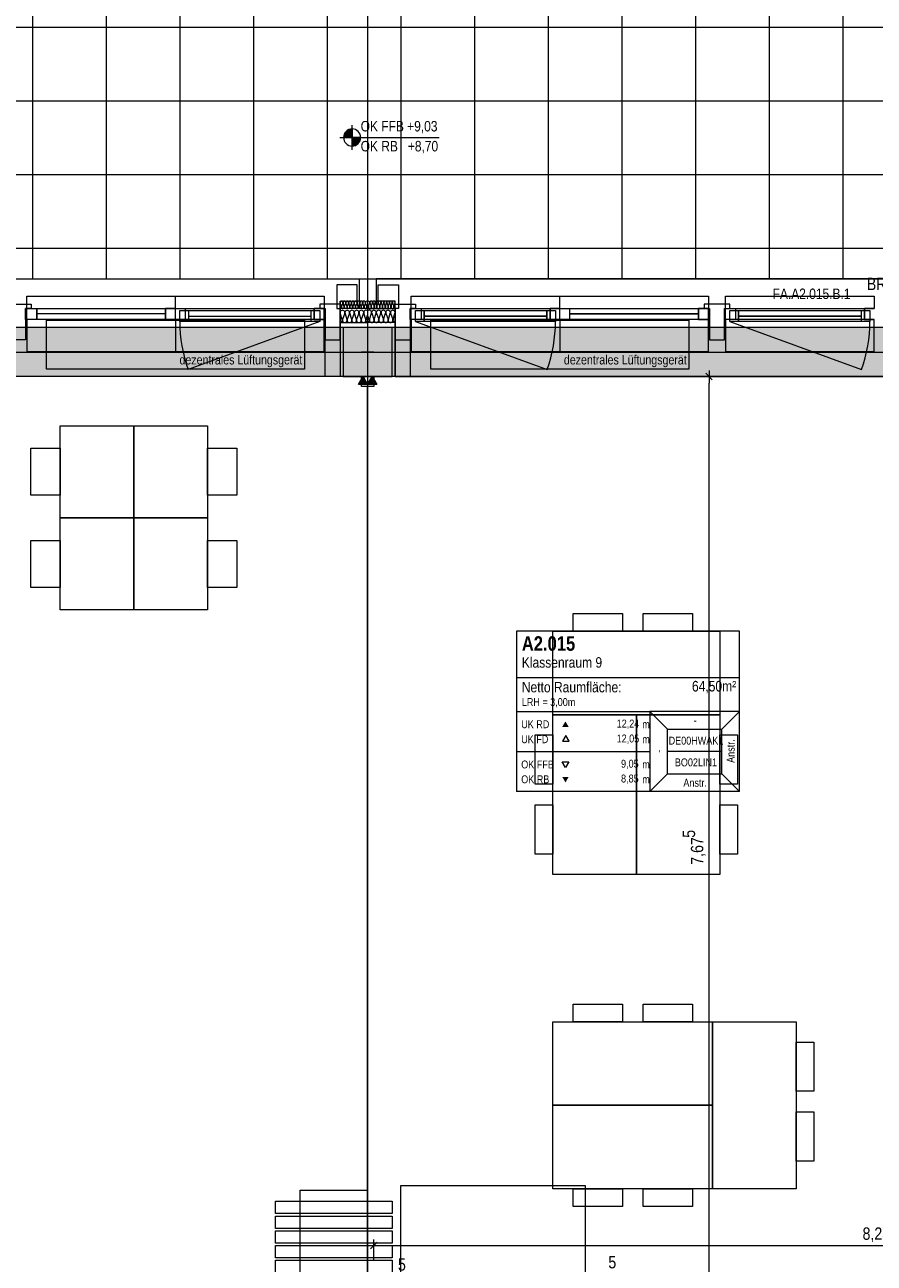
# Model space of a CAD drawing. Extents: x -620 to 300, y 62 to 1112.
# Tile 83 of 95: x -346 to -208, y 626 to 828. Entities that reach past the tile are written whole.
import ezdxf
from ezdxf.lldxf.tags import DXFTag

# ---------------------------------------------------------------- set-up
doc = ezdxf.new("R2010")
doc.units = 0
doc.layers.get('0').update_dxf_attribs({"lineweight": 13})
for name, color, linetype, lineweight, true_color in [('30 -33 Aussenwände- 3 Aussenstützen', 7, 'Continuous', 50, 0x0000dd), ('30 -33 Aussenwände- 7 Fassade_ Elemente', 7, 'Continuous', 9, 0x00aacc), ('30 -35 Decken- 1 Konstruktion-Träger- Stahlbeton', 7, 'grob-A06G9S5M8I', 13, 0x33aa00), ('30 -38 konstruktive Einbauten-Mobile Trennwand', 7, 'Continuous', 9, 0x944cff), ('60- 61 allgemeine Ausstattung- 1 Möbel', 7, 'Continuous', 9, 0x00cccc), ('70 -72 Beschriftung- 1 Beschriftung allgemein', 7, 'Continuous', 9, 0xff6633), ('70 -72 Beschriftung- 2 Beschriftung Bauteile', 7, 'Continuous', 9, 0x9999ff), ('70 -72 Beschriftung- 8 barrierefrei', 7, 'grob-A06G9S5M8I', 9, 0x888888), ('70 -75 Raumstempel- 1 Raumstempel', 1, 'Continuous', 50, 0xff0000), ('70 -76 Bemaßung- 2 Allgemein', 9, 'Continuous', 5, 0x808080), ('iwb_Schraffur_Unterzug', 7, 'Continuous', 5, 0xffffcc)]:
    doc.layers.add(name, color=color, linetype=linetype, lineweight=lineweight, true_color=true_color)
for name, color, linetype, lineweight in [('60- 61 allgemeine Ausstattung- 4 Terrassen', 7, 'Continuous', 9), ('70 -71 Achsen- 1 Gebäudeachsen', 7, 'STRICHPUNKT2-A06G9S5N8I', 18), ('70 -72 Beschriftung- 5 Höhenkoten', 7, 'Continuous', 15)]:
    doc.layers.add(name, color=color, linetype=linetype, lineweight=lineweight)
doc.styles.get("Standard").update_dxf_attribs({"font": 'ARIALN.TTF'})
tags = doc.linetypes.add('grob-A06G9S5M8I', pattern=[14, 3, -8, 3]).pattern_tags.tags
tags[8:9] = [DXFTag(74, 4), DXFTag(75, 0), DXFTag(340, '0'), DXFTag(46, 0.0), DXFTag(50, 0.0), DXFTag(44, 0.0), DXFTag(45, 0.0)]
tags[6:7] = [DXFTag(74, 4), DXFTag(75, 0), DXFTag(340, '0'), DXFTag(46, 0.0), DXFTag(50, 0.0), DXFTag(44, 0.0), DXFTag(45, 0.0)]
tags[4:5] = [DXFTag(74, 4), DXFTag(75, 0), DXFTag(340, '0'), DXFTag(46, 0.0), DXFTag(50, 0.0), DXFTag(44, 0.0), DXFTag(45, 0.0)]
tags = doc.linetypes.add('STRICHPUNKT2-A06G9S5N8I', pattern=[12.7, 6.35, -3.175, 0, -3.175]).pattern_tags.tags
tags[10:11] = [DXFTag(74, 4), DXFTag(75, 0), DXFTag(340, '0'), DXFTag(46, 0.0), DXFTag(50, 0.0), DXFTag(44, 0.0), DXFTag(45, 0.0)]
tags[8:9] = [DXFTag(74, 4), DXFTag(75, 0), DXFTag(340, '0'), DXFTag(46, 0.0), DXFTag(50, 0.0), DXFTag(44, 0.0), DXFTag(45, 0.0)]
tags[6:7] = [DXFTag(74, 4), DXFTag(75, 0), DXFTag(340, '0'), DXFTag(46, 0.0), DXFTag(50, 0.0), DXFTag(44, 0.0), DXFTag(45, 0.0)]
tags[4:5] = [DXFTag(74, 4), DXFTag(75, 0), DXFTag(340, '0'), DXFTag(46, 0.0), DXFTag(50, 0.0), DXFTag(44, 0.0), DXFTag(45, 0.0)]

# ---------------------------------------------------------------- blocks, each defined once
blk = doc.blocks.new('Referenz-A06G9S5P8I')
at = {"layer": '30 -33 Aussenwände- 3 Aussenstützen', "color": 0, "linetype": 'Continuous', "lineweight": -2, "ltscale": 0.13}
for p, q in [((-286.55, 778.47), (-294.55, 778.47)), ((-294.55, 778.47), (-294.55, 770.47)), ((-286.55, 770.47), (-286.55, 778.47)), ((-294.55, 770.47), (-286.55, 770.47))]:
    blk.add_line(p, q, dxfattribs=at)
at = {"layer": '30 -33 Aussenwände- 3 Aussenstützen', "color": 0, "lineweight": -2}
for p, q in [((-291.55, 774.47), (-289.55, 774.47)), ((-290.55, 775.47), (-290.55, 773.47))]:
    blk.add_line(p, q, dxfattribs=at)
at = {"layer": '30 -33 Aussenwände- 7 Fassade_ Elemente', "color": 0, "linetype": 'Continuous', "lineweight": -2, "ltscale": 0.13}
for p, q in [((-454.15, 786.41), (-291.95, 786.41)), ((-295.55, 785.41), (-295.55, 781.57)), ((-292.25, 785.41), (-295.55, 785.41)), ((-292.25, 782.77), (-292.25, 785.41)), ((-291.95, 786.41), (-291.95, 781.57)), ((-126.95, 786.41), (-289.15, 786.41)), ((-289.15, 786.41), (-289.15, 781.57)), ((-288.85, 782.77), (-288.85, 785.41)), ((-288.85, 785.41), (-285.55, 785.41)), ((-285.55, 785.41), (-285.55, 781.57)), ((-295.05, 782.77), (-292.25, 782.77)), ((-295.05, 781.57), (-295.05, 782.77)), ((-294.83, 781.87), (-295.02, 782.47)), ((-294.58, 782.47), (-294.8, 781.87)), ((-294.37, 781.87), (-294.56, 782.47)), ((-286.05, 782.77), (-288.85, 782.77)), ((-286.73, 781.87), (-286.54, 782.47)), ((-286.52, 782.47), (-286.29, 781.87)), ((-286.27, 781.87), (-286.08, 782.47)), ((-286.05, 781.57), (-286.05, 782.77)), ((-349.55, 782.27), (-345.35, 782.27)), ((-346.25, 781.57), (-344.45, 781.57)), ((-345.35, 781.57), (-346.25, 781.57)), ((-346.25, 781.57), (-346.25, 776.47)), ((-346.25, 781.57), (-321.85, 781.57)), ((-346.25, 779.77), (-346.25, 781.57)), ((-346.25, 779.77), (-346.25, 781.57)), ((-345.35, 782.27), (-345.35, 781.57)), ((-344.45, 781.57), (-344.45, 779.77)), ((-323.45, 780.67), (-344.45, 780.67)), ((-323.45, 781.57), (-321.85, 781.57)), ((-323.45, 779.77), (-323.45, 781.57)), ((-321.85, 781.57), (-297.45, 781.57)), ((-321.85, 779.77), (-321.85, 781.57)), ((-321.85, 779.77), (-321.85, 781.57)), ((-321.85, 781.57), (-320.25, 781.57)), ((-321.15, 779.42), (-321.15, 781.22)), ((-321.15, 781.22), (-319.75, 781.22)), ((-321.15, 781.22), (-298.35, 781.22)), ((-321.15, 779.42), (-321.15, 781.22)), ((-320.25, 781.57), (-320.25, 779.77)), ((-319.75, 781.22), (-319.75, 779.42)), ((-299.75, 781.22), (-298.35, 781.22)), ((-299.75, 779.42), (-299.75, 781.22)), ((-299.25, 779.77), (-299.25, 781.57)), ((-299.25, 781.57), (-297.45, 781.57)), ((-295.05, 782.27), (-298.35, 782.27)), ((-298.35, 782.27), (-298.35, 781.57)), ((-298.35, 781.57), (-297.45, 781.57)), ((-298.35, 781.22), (-298.35, 779.42)), ((-298.35, 781.22), (-298.35, 779.42)), ((-297.45, 781.57), (-297.45, 779.77)), ((-297.45, 781.57), (-297.45, 776.47)), ((-297.45, 781.57), (-297.45, 779.77)), ((-295.55, 781.57), (-295.05, 781.57)), ((-295.05, 776.47), (-295.05, 782.27)), ((-295.05, 781.57), (-295.05, 770.47)), ((-291.95, 781.57), (-295.05, 781.57)), ((-295.05, 781.57), (-295.05, 779.27)), ((-290.55, 781.57), (-295.05, 781.57)), ((-294.68, 779.77), (-295, 780.77)), ((-294.27, 780.77), (-294.64, 779.77)), ((-294.12, 782.47), (-294.35, 781.87)), ((-293.91, 779.77), (-294.23, 780.77)), ((-293.91, 781.87), (-294.1, 782.47)), ((-293.66, 782.47), (-293.89, 781.87)), ((-293.51, 780.77), (-293.88, 779.77)), ((-293.45, 781.87), (-293.64, 782.47)), ((-293.15, 779.77), (-293.47, 780.77)), ((-293.2, 782.47), (-293.43, 781.87)), ((-292.99, 781.87), (-293.18, 782.47)), ((-292.74, 780.77), (-293.11, 779.77)), ((-292.74, 782.47), (-292.97, 781.87)), ((-292.53, 781.87), (-292.72, 782.47)), ((-292.38, 779.77), (-292.7, 780.77)), ((-292.28, 782.47), (-292.51, 781.87)), ((-291.97, 780.77), (-292.34, 779.77)), ((-292.07, 781.87), (-292.26, 782.47)), ((-291.82, 782.47), (-292.05, 781.87)), ((-291.62, 779.77), (-291.94, 780.77)), ((-291.61, 781.87), (-291.8, 782.47)), ((-291.37, 782.47), (-291.59, 781.87)), ((-291.21, 780.77), (-291.58, 779.77)), ((-291.15, 781.87), (-291.34, 782.47)), ((-290.85, 779.77), (-291.17, 780.77)), ((-290.91, 782.47), (-291.13, 781.87)), ((-290.69, 781.87), (-290.88, 782.47)), ((-290.81, 779.77), (-290.55, 780.48)), ((-290.67, 781.87), (-290.55, 782.19)), ((-290.43, 781.87), (-290.55, 782.19)), ((-290.55, 781.57), (-286.05, 781.57)), ((-290.29, 779.77), (-290.55, 780.48)), ((-290.41, 781.87), (-290.22, 782.47)), ((-290.25, 779.77), (-289.93, 780.77)), ((-290.19, 782.47), (-289.97, 781.87)), ((-289.95, 781.87), (-289.76, 782.47)), ((-289.89, 780.77), (-289.52, 779.77)), ((-289.73, 782.47), (-289.51, 781.87)), ((-289.49, 781.87), (-289.3, 782.47)), ((-289.48, 779.77), (-289.16, 780.77)), ((-289.27, 782.47), (-289.05, 781.87)), ((-289.15, 781.57), (-286.05, 781.57)), ((-289.12, 780.77), (-288.75, 779.77)), ((-289.03, 781.87), (-288.84, 782.47)), ((-288.81, 782.47), (-288.59, 781.87)), ((-288.72, 779.77), (-288.4, 780.77)), ((-288.57, 781.87), (-288.38, 782.47)), ((-288.36, 780.77), (-287.99, 779.77)), ((-288.35, 782.47), (-288.13, 781.87)), ((-288.11, 781.87), (-287.92, 782.47)), ((-287.95, 779.77), (-287.63, 780.77)), ((-287.89, 782.47), (-287.67, 781.87)), ((-287.65, 781.87), (-287.46, 782.47)), ((-287.59, 780.77), (-287.22, 779.77)), ((-287.44, 782.47), (-287.21, 781.87)), ((-287.19, 781.87), (-287, 782.47)), ((-287.18, 779.77), (-286.86, 780.77)), ((-286.98, 782.47), (-286.75, 781.87)), ((-286.83, 780.77), (-286.46, 779.77)), ((-286.42, 779.77), (-286.1, 780.77)), ((-286.05, 782.27), (-282.75, 782.27)), ((-286.05, 776.47), (-286.05, 782.27)), ((-285.55, 781.57), (-286.05, 781.57)), ((-286.05, 781.57), (-286.05, 770.47)), ((-286.05, 781.57), (-286.05, 779.27)), ((-282.75, 781.57), (-283.65, 781.57)), ((-283.65, 781.57), (-259.25, 781.57)), ((-283.65, 779.77), (-283.65, 781.57)), ((-283.65, 781.57), (-281.85, 781.57)), ((-283.65, 781.57), (-283.65, 776.47)), ((-283.65, 779.77), (-283.65, 781.57)), ((-282.75, 782.27), (-282.75, 781.57)), ((-282.75, 779.42), (-282.75, 781.22)), ((-282.75, 781.22), (-281.35, 781.22)), ((-282.75, 781.22), (-259.95, 781.22)), ((-282.75, 779.42), (-282.75, 781.22)), ((-281.85, 781.57), (-281.85, 779.77)), ((-281.35, 781.22), (-281.35, 779.42)), ((-261.35, 781.22), (-259.95, 781.22)), ((-261.35, 779.42), (-261.35, 781.22)), ((-260.85, 781.57), (-259.25, 781.57)), ((-260.85, 779.77), (-260.85, 781.57)), ((-259.95, 781.22), (-259.95, 779.42)), ((-259.95, 781.22), (-259.95, 779.42)), ((-259.25, 779.77), (-259.25, 781.57)), ((-259.25, 779.77), (-259.25, 781.57)), ((-259.25, 781.57), (-234.85, 781.57)), ((-259.25, 781.57), (-257.65, 781.57)), ((-257.65, 781.57), (-257.65, 779.77)), ((-257.65, 780.67), (-236.65, 780.67)), ((-236.65, 779.77), (-236.65, 781.57)), ((-236.65, 781.57), (-234.85, 781.57)), ((-235.75, 782.27), (-235.75, 781.57)), ((-231.55, 782.27), (-235.75, 782.27)), ((-235.75, 781.57), (-234.85, 781.57)), ((-234.85, 781.57), (-234.85, 779.77)), ((-234.85, 781.57), (-234.85, 779.77)), ((-234.85, 781.57), (-234.85, 776.47)), ((-232.45, 781.57), (-231.55, 781.57)), ((-232.45, 779.77), (-232.45, 781.57)), ((-232.45, 781.57), (-230.65, 781.57)), ((-232.45, 779.77), (-232.45, 781.57)), ((-232.45, 776.47), (-232.45, 781.57)), ((-232.45, 781.57), (-208.05, 781.57)), ((-231.55, 781.57), (-231.55, 782.27)), ((-231.55, 781.22), (-208.75, 781.22)), ((-231.55, 779.42), (-231.55, 781.22)), ((-231.55, 779.42), (-231.55, 781.22)), ((-231.55, 781.22), (-230.15, 781.22)), ((-230.65, 781.57), (-230.65, 779.77)), ((-230.15, 781.22), (-230.15, 779.42)), ((-210.15, 779.42), (-210.15, 781.22)), ((-210.15, 781.22), (-208.75, 781.22)), ((-209.65, 779.77), (-209.65, 781.57)), ((-209.65, 781.57), (-208.05, 781.57)), ((-208.75, 781.22), (-208.75, 779.42)), ((-208.75, 781.22), (-208.75, 779.42)), ((-344.45, 779.77), (-346.25, 779.77)), ((-321.85, 779.77), (-346.25, 779.77)), ((-321.85, 779.77), (-323.45, 779.77)), ((-297.45, 779.77), (-321.85, 779.77)), ((-320.25, 779.77), (-321.85, 779.77)), ((-298.35, 779.42), (-321.15, 779.42)), ((-319.75, 779.42), (-321.15, 779.42)), ((-319.75, 780.32), (-299.75, 780.32)), ((-298.35, 779.42), (-299.75, 779.42)), ((-297.45, 779.77), (-299.25, 779.77)), ((-295.05, 779.27), (-290.55, 779.27)), ((-286.05, 779.27), (-290.55, 779.27)), ((-259.25, 779.77), (-283.65, 779.77)), ((-281.85, 779.77), (-283.65, 779.77)), ((-259.95, 779.42), (-282.75, 779.42)), ((-281.35, 779.42), (-282.75, 779.42)), ((-261.35, 780.32), (-281.35, 780.32)), ((-259.95, 779.42), (-261.35, 779.42)), ((-259.25, 779.77), (-260.85, 779.77)), ((-257.65, 779.77), (-259.25, 779.77)), ((-234.85, 779.77), (-259.25, 779.77)), ((-234.85, 779.77), (-236.65, 779.77)), ((-230.65, 779.77), (-232.45, 779.77)), ((-208.05, 779.77), (-232.45, 779.77)), ((-230.15, 779.42), (-231.55, 779.42)), ((-208.75, 779.42), (-231.55, 779.42)), ((-210.15, 780.32), (-230.15, 780.32)), ((-208.75, 779.42), (-210.15, 779.42)), ((-208.05, 779.77), (-209.65, 779.77)), ((-346.25, 776.47), (-348.65, 776.47)), ((-297.45, 770.47), (-297.45, 776.47)), ((-297.45, 776.47), (-295.05, 776.47)), ((-295.05, 776.47), (-295.05, 770.47)), ((-286.05, 770.47), (-286.05, 776.47)), ((-286.05, 776.47), (-283.65, 776.47)), ((-283.65, 776.47), (-283.65, 770.47)), ((-234.85, 776.47), (-232.45, 776.47)), ((-289.55, 774.47), (-291.55, 774.47)), ((-290.55, 775.47), (-290.55, 773.47)), ((-295.05, 770.47), (-451.05, 770.47)), ((-295.05, 770.47), (-297.45, 770.47)), ((-286.05, 770.47), (-130.05, 770.47)), ((-283.65, 770.47), (-286.05, 770.47))]:
    blk.add_line(p, q, dxfattribs=at)
at = {"layer": '30 -33 Aussenwände- 7 Fassade_ Elemente', "color": 0, "lineweight": -2}
for p, q in [((-346.05, 781.57), (-346.05, 783.57)), ((-346.05, 783.57), (-321.85, 783.57)), ((-321.85, 783.57), (-297.65, 783.57)), ((-321.85, 781.57), (-321.85, 783.57)), ((-297.65, 783.57), (-297.65, 781.57)), ((-283.45, 783.57), (-259.25, 783.57)), ((-283.45, 781.57), (-283.45, 783.57)), ((-259.25, 781.57), (-259.25, 783.57)), ((-259.25, 783.57), (-235.05, 783.57)), ((-235.05, 783.57), (-235.05, 781.57)), ((-232.25, 783.57), (-208.05, 783.57)), ((-232.25, 781.57), (-232.25, 783.57)), ((-208.05, 783.57), (-208.05, 781.57)), ((-346.05, 781.57), (-344.45, 781.57)), ((-346.05, 779.77), (-346.05, 781.57)), ((-344.45, 779.77), (-344.45, 781.57)), ((-344.45, 781.57), (-323.45, 781.57)), ((-323.45, 780.67), (-344.45, 780.67)), ((-321.85, 781.57), (-323.45, 781.57)), ((-323.45, 781.57), (-323.45, 779.77)), ((-321.85, 779.77), (-321.85, 781.57)), ((-321.85, 781.57), (-320.25, 781.57)), ((-321.15, 781.22), (-319.75, 781.22)), ((-321.15, 779.42), (-321.15, 781.22)), ((-320.25, 781.57), (-299.25, 781.57)), ((-320.25, 781.57), (-320.25, 779.77)), ((-319.75, 781.22), (-319.75, 779.42)), ((-319.75, 781.22), (-299.75, 781.22)), ((-299.75, 779.42), (-299.75, 781.22)), ((-299.75, 781.22), (-298.35, 781.22)), ((-297.65, 781.57), (-299.25, 781.57)), ((-299.25, 781.57), (-299.25, 779.77)), ((-298.35, 781.22), (-298.35, 779.42)), ((-297.65, 779.77), (-297.65, 781.57)), ((-283.45, 781.57), (-281.85, 781.57)), ((-283.45, 779.77), (-283.45, 781.57)), ((-282.75, 781.22), (-281.35, 781.22)), ((-282.75, 779.42), (-282.75, 781.22)), ((-281.85, 781.57), (-281.85, 779.77)), ((-281.85, 781.57), (-260.85, 781.57)), ((-281.35, 779.42), (-281.35, 781.22)), ((-281.35, 781.22), (-261.35, 781.22)), ((-261.35, 781.22), (-259.95, 781.22)), ((-261.35, 781.22), (-261.35, 779.42)), ((-260.85, 781.57), (-260.85, 779.77)), ((-259.25, 781.57), (-260.85, 781.57)), ((-259.95, 781.22), (-259.95, 779.42)), ((-259.25, 779.77), (-259.25, 781.57)), ((-259.25, 781.57), (-257.65, 781.57)), ((-257.65, 781.57), (-236.65, 781.57)), ((-257.65, 781.57), (-257.65, 779.77)), ((-236.65, 780.67), (-257.65, 780.67)), ((-236.65, 781.57), (-236.65, 779.77)), ((-235.05, 781.57), (-236.65, 781.57)), ((-235.05, 779.77), (-235.05, 781.57)), ((-232.25, 781.57), (-230.65, 781.57)), ((-232.25, 779.77), (-232.25, 781.57)), ((-231.55, 781.22), (-230.15, 781.22)), ((-231.55, 779.42), (-231.55, 781.22)), ((-230.65, 781.57), (-230.65, 779.77)), ((-230.65, 781.57), (-209.65, 781.57)), ((-230.15, 781.22), (-210.15, 781.22)), ((-230.15, 779.42), (-230.15, 781.22)), ((-210.15, 781.22), (-208.75, 781.22)), ((-210.15, 779.42), (-210.15, 781.22)), ((-209.65, 781.57), (-209.65, 779.77)), ((-208.05, 781.57), (-209.65, 781.57)), ((-208.75, 781.22), (-208.75, 779.42)), ((-344.45, 779.77), (-346.05, 779.77)), ((-346.05, 779.77), (-346.05, 774.57)), ((-323.45, 779.77), (-344.45, 779.77)), ((-323.45, 779.77), (-321.85, 779.77)), ((-320.25, 779.77), (-321.85, 779.77)), ((-321.85, 779.77), (-321.85, 774.57)), ((-319.75, 779.42), (-321.15, 779.42)), ((-319.75, 780.32), (-299.75, 780.32)), ((-299.75, 779.42), (-319.75, 779.42)), ((-298.35, 779.42), (-299.75, 779.42)), ((-299.25, 779.77), (-297.65, 779.77)), ((-297.65, 774.57), (-297.65, 779.77)), ((-283.45, 779.77), (-283.45, 774.57)), ((-281.85, 779.77), (-283.45, 779.77)), ((-281.35, 779.42), (-282.75, 779.42)), ((-281.35, 780.32), (-261.35, 780.32)), ((-261.35, 779.42), (-281.35, 779.42)), ((-259.95, 779.42), (-261.35, 779.42)), ((-260.85, 779.77), (-259.25, 779.77)), ((-259.25, 779.77), (-259.25, 774.57)), ((-257.65, 779.77), (-259.25, 779.77)), ((-236.65, 779.77), (-257.65, 779.77)), ((-236.65, 779.77), (-235.05, 779.77)), ((-235.05, 774.57), (-235.05, 779.77)), ((-232.25, 779.77), (-232.25, 774.57)), ((-230.65, 779.77), (-232.25, 779.77)), ((-230.15, 779.42), (-231.55, 779.42)), ((-230.15, 780.32), (-210.15, 780.32)), ((-210.15, 779.42), (-230.15, 779.42)), ((-208.75, 779.42), (-210.15, 779.42)), ((-209.65, 779.77), (-208.05, 779.77)), ((-208.05, 774.57), (-208.05, 779.77)), ((-346.05, 774.57), (-321.85, 774.57)), ((-321.85, 774.57), (-297.65, 774.57)), ((-283.45, 774.57), (-259.25, 774.57)), ((-259.25, 774.57), (-235.05, 774.57)), ((-232.25, 774.57), (-208.05, 774.57))]:
    blk.add_line(p, q, dxfattribs=at)
at = {"layer": '30 -33 Aussenwände- 7 Fassade_ Elemente', "color": 0, "linetype": 'grob-A06G9S5M8I', "lineweight": -2, "ltscale": 0.13}
for p, q in [((-342.85, 779.67), (-300.85, 779.67)), ((-342.85, 771.67), (-342.85, 779.67)), ((-298.35, 779.42), (-319.77, 771.63)), ((-300.85, 779.67), (-300.85, 771.67)), ((-282.75, 779.42), (-261.32, 771.63)), ((-280.25, 779.67), (-238.25, 779.67)), ((-280.25, 771.67), (-280.25, 779.67)), ((-238.25, 779.67), (-238.25, 771.67)), ((-231.55, 779.42), (-210.12, 771.63)), ((-300.85, 771.67), (-342.85, 771.67)), ((-238.25, 771.67), (-280.25, 771.67))]:
    blk.add_line(p, q, dxfattribs=at)
at = {"layer": '30 -33 Aussenwände- 7 Fassade_ Elemente', "color": 0, "linetype": 'Continuous', "lineweight": -2, "ltscale": 0.13}
for centre, major_axis, end_param in [((-294.8, 782.54), (0.219, -0.071), 3.765224), ((-294.34, 782.54), (0.219, -0.071), 3.765224), ((-293.88, 782.54), (0.219, -0.071), 3.765224), ((-293.42, 782.54), (0.219, -0.071), 3.765224), ((-292.96, 782.54), (0.219, -0.071), 3.765224), ((-292.5, 782.54), (0.219, -0.071), 3.765224), ((-292.04, 782.54), (0.219, -0.071), 3.765224), ((-291.58, 782.54), (0.219, -0.071), 3.765224), ((-291.58, 782.54), (-0.135, 0.186), 1.255075), ((-291.58, 782.54), (0.135, 0.186), 1.255075), ((-291.58, 782.54), (0.219, -0.071), 1.255075), ((-291.12, 782.54), (0.219, -0.071), 3.765224), ((-291.12, 782.54), (-0.135, 0.186), 1.255075), ((-291.12, 782.54), (0.135, 0.186), 1.255075), ((-291.12, 782.54), (0.219, -0.071), 1.255075), ((-290.66, 782.54), (0.116, 0.198), 2.411197), ((-290.43, 782.54), (0.219, -0.07), 2.411197), ((-289.97, 782.54), (0.219, -0.07), 3.765224), ((-289.97, 782.54), (-0.135, 0.186), 1.255075), ((-289.97, 782.54), (0.135, 0.186), 1.255075), ((-289.97, 782.54), (0.219, -0.07), 1.255075), ((-289.51, 782.54), (0.219, -0.07), 3.765224), ((-289.51, 782.54), (-0.135, 0.186), 1.255075), ((-289.51, 782.54), (0.135, 0.186), 1.255075), ((-289.51, 782.54), (0.219, -0.07), 1.255075), ((-289.06, 782.54), (0.219, -0.07), 3.765224), ((-288.6, 782.54), (0.219, -0.07), 3.765224), ((-288.14, 782.54), (0.219, -0.07), 3.765224), ((-287.68, 782.54), (0.219, -0.07), 3.765224), ((-287.22, 782.54), (0.219, -0.07), 3.765224), ((-286.76, 782.54), (0.219, -0.07), 3.765224), ((-286.3, 782.54), (0.219, -0.07), 3.765224), ((-295.05, 781.8), (-0.003, -0.23), 1.896254), ((-294.64, 780.89), (0.364, -0.117), 3.765224), ((-294.59, 781.8), (-0.219, 0.071), 3.764652), ((-294.13, 781.8), (-0.219, 0.071), 3.764652), ((-293.87, 780.89), (0.364, -0.117), 3.765224), ((-293.67, 781.8), (-0.219, 0.071), 3.764652), ((-293.1, 780.89), (0.364, -0.117), 3.765224), ((-293.21, 781.8), (-0.219, 0.071), 3.764652), ((-292.75, 781.8), (-0.219, 0.071), 3.764652), ((-292.34, 780.89), (0.364, -0.117), 3.765224), ((-292.34, 780.89), (-0.225, 0.31), 1.255075), ((-292.34, 780.89), (0.225, 0.31), 1.255075), ((-292.29, 781.8), (-0.219, 0.071), 3.764652), ((-292.34, 780.89), (0.364, -0.117), 1.255075), ((-291.83, 781.8), (-0.219, 0.071), 3.764652), ((-291.83, 781.8), (-0.219, 0.071), 1.254884), ((-291.57, 780.89), (0.364, -0.117), 3.765224), ((-291.57, 780.89), (-0.225, 0.31), 1.255075), ((-291.83, 781.8), (-0.135, -0.186), 1.254884), ((-291.57, 780.89), (0.225, 0.31), 1.255075), ((-291.83, 781.8), (0.135, -0.186), 1.254884), ((-291.37, 781.8), (-0.219, 0.071), 1.254884), ((-291.37, 781.8), (-0.219, 0.071), 3.764652), ((-291.37, 781.8), (-0.135, -0.186), 1.254884), ((-291.57, 780.89), (0.364, -0.117), 1.255075), ((-291.37, 781.8), (0.135, -0.186), 1.254884), ((-290.81, 780.89), (0.257, 0.283), 2.619647), ((-290.91, 781.8), (-0.219, 0.071), 1.254884), ((-290.91, 781.8), (-0.135, -0.186), 1.254884), ((-290.91, 781.8), (0.135, -0.186), 1.254884), ((-290.45, 781.8), (-0.219, 0.071), 1.434048), ((-290.65, 781.8), (0.1, -0.207), 1.434048), ((-290.29, 780.89), (0.364, -0.117), 2.619647), ((-290.19, 781.8), (-0.219, 0.07), 1.254884), ((-290.19, 781.8), (-0.135, -0.186), 1.254884), ((-290.19, 781.8), (0.135, -0.186), 1.254884), ((-289.73, 781.8), (-0.219, 0.07), 3.764652), ((-289.73, 781.8), (-0.219, 0.07), 1.254884), ((-289.53, 780.89), (0.364, -0.117), 3.765224), ((-289.53, 780.89), (-0.225, 0.31), 1.255075), ((-289.73, 781.8), (-0.135, -0.186), 1.254884), ((-289.53, 780.89), (0.225, 0.31), 1.255075), ((-289.73, 781.8), (0.135, -0.186), 1.254884), ((-289.27, 781.8), (-0.219, 0.07), 3.764652), ((-289.27, 781.8), (-0.219, 0.07), 1.254884), ((-289.27, 781.8), (-0.135, -0.186), 1.254884), ((-289.53, 780.89), (0.364, -0.117), 1.255075), ((-288.76, 780.89), (0.364, -0.117), 3.765224), ((-288.76, 780.89), (-0.225, 0.31), 1.255075), ((-289.27, 781.8), (0.135, -0.186), 1.254884), ((-288.81, 781.8), (-0.219, 0.07), 3.764652), ((-288.76, 780.89), (0.225, 0.31), 1.255075), ((-288.35, 781.8), (-0.219, 0.07), 3.764652), ((-288.76, 780.89), (0.364, -0.117), 1.255075), ((-287.99, 780.89), (0.364, -0.117), 3.765224), ((-287.89, 781.8), (-0.219, 0.07), 3.764652), ((-287.43, 781.8), (-0.219, 0.07), 3.764652), ((-287.23, 780.89), (0.364, -0.117), 3.765224), ((-286.97, 781.8), (-0.219, 0.07), 3.764652), ((-286.46, 780.89), (0.364, -0.117), 3.765224), ((-286.51, 781.8), (-0.219, 0.07), 3.764652), ((-286.05, 781.8), (-0.219, 0.07), 1.896254), ((-295.04, 779.66), (-0.005, -0.383), 1.896254), ((-294.28, 779.66), (-0.364, 0.117), 3.764652), ((-293.51, 779.66), (-0.364, 0.117), 3.764652), ((-292.75, 779.66), (-0.364, 0.117), 1.254884), ((-292.75, 779.66), (-0.364, 0.117), 3.764652), ((-292.75, 779.66), (-0.225, -0.31), 1.254884), ((-292.75, 779.66), (0.225, -0.31), 1.254884), ((-291.98, 779.66), (-0.364, 0.117), 1.254884), ((-291.98, 779.66), (-0.364, 0.117), 3.764652), ((-291.98, 779.66), (-0.225, -0.31), 1.254884), ((-291.98, 779.66), (0.225, -0.31), 1.254884), ((-291.21, 779.66), (-0.364, 0.117), 1.254884), ((-291.21, 779.66), (-0.225, -0.31), 1.254884), ((-291.21, 779.66), (0.225, -0.31), 1.254884), ((-290.45, 779.66), (-0.364, 0.117), 1.613483), ((-290.65, 779.66), (0.102, -0.369), 1.613483), ((-289.88, 779.66), (-0.364, 0.117), 1.254884), ((-289.88, 779.66), (-0.225, -0.31), 1.254884), ((-289.88, 779.66), (0.225, -0.31), 1.254884), ((-289.12, 779.66), (-0.364, 0.117), 1.254884), ((-289.12, 779.66), (-0.364, 0.117), 3.764652), ((-289.12, 779.66), (-0.225, -0.31), 1.254884), ((-289.12, 779.66), (0.225, -0.31), 1.254884), ((-288.35, 779.66), (-0.364, 0.117), 1.254884), ((-288.35, 779.66), (-0.364, 0.117), 3.764652), ((-288.35, 779.66), (-0.225, -0.31), 1.254884), ((-288.35, 779.66), (0.225, -0.31), 1.254884), ((-287.59, 779.66), (-0.364, 0.117), 3.764652), ((-286.82, 779.66), (-0.364, 0.117), 3.764652), ((-286.05, 779.66), (-0.364, 0.117), 1.896254)]:
    blk.add_ellipse(centre, major_axis=major_axis, ratio=1, start_param=0, end_param=end_param, dxfattribs=at)
at = {"layer": '30 -33 Aussenwände- 7 Fassade_ Elemente', "color": 0, "linetype": 'grob-A06G9S5M8I', "lineweight": -2, "ltscale": 0.13}
for centre, major_axis in [((-298.35, 779.42), (-22.8, 0)), ((-282.75, 779.42), (21.42, -7.8)), ((-231.55, 779.42), (21.42, -7.8))]:
    blk.add_ellipse(centre, major_axis=major_axis, ratio=1, start_param=0, end_param=0.349066, dxfattribs=at)
at = {"layer": '30 -35 Decken- 1 Konstruktion-Träger- Stahlbeton', "color": 0, "lineweight": -2}
for p, q in [((-129.55, 778.47), (-451.55, 778.47)), ((-129.55, 770.47), (-451.55, 770.47))]:
    blk.add_line(p, q, dxfattribs=at)
at = {"layer": '30 -38 konstruktive Einbauten-Mobile Trennwand', "color": 0, "linetype": 'Continuous', "lineweight": -2, "ltscale": 0.13}
for p, q in [((-291.55, 770.47), (-289.55, 770.47)), ((-291.55, 768.87), (-291.55, 770.47)), ((-289.55, 770.47), (-289.55, 768.87)), ((-289.55, 768.87), (-291.55, 768.87)), ((-305.54, 634.17), (-305.54, 636.17)), ((-305.54, 636.17), (-286.55, 636.17)), ((-286.55, 636.17), (-286.55, 634.17)), ((-286.55, 634.17), (-305.54, 634.17)), ((-305.54, 631.77), (-305.54, 633.77)), ((-305.54, 633.77), (-286.55, 633.77)), ((-286.55, 633.77), (-286.55, 631.77)), ((-286.55, 631.77), (-305.54, 631.77)), ((-305.54, 629.37), (-305.54, 631.37)), ((-305.54, 631.37), (-286.55, 631.37)), ((-286.55, 631.37), (-286.55, 629.37)), ((-286.55, 629.37), (-305.54, 629.37)), ((-305.54, 626.97), (-305.54, 628.97)), ((-305.54, 628.97), (-286.55, 628.97)), ((-286.55, 628.97), (-286.55, 626.97)), ((-286.55, 626.97), (-305.54, 626.97)), ((-305.54, 624.57), (-305.54, 626.57)), ((-305.54, 626.57), (-286.55, 626.57)), ((-286.55, 626.57), (-286.55, 624.57))]:
    blk.add_line(p, q, dxfattribs=at)
at = {"layer": '30 -38 konstruktive Einbauten-Mobile Trennwand', "color": 0, "linetype": 'grob-A06G9S5M8I', "lineweight": -2, "ltscale": 0.13}
for p, q in [((-290.55, 616.97), (-290.55, 768.87)), ((-301.54, 637.97), (-290.55, 637.97)), ((-301.54, 616.97), (-301.54, 637.97))]:
    blk.add_line(p, q, dxfattribs=at)
at = {"layer": '60- 61 allgemeine Ausstattung- 1 Möbel', "color": 0, "linetype": 'Continuous', "lineweight": -2, "ltscale": 0.13}
for p, q in [((-340.61, 747.47), (-340.61, 762.47)), ((-340.61, 762.47), (-328.61, 762.47)), ((-328.61, 747.47), (-328.61, 762.47)), ((-328.61, 762.47), (-316.61, 762.47)), ((-328.61, 762.47), (-328.61, 747.47)), ((-316.61, 762.47), (-316.61, 747.47)), ((-345.4, 751.14), (-345.4, 758.8)), ((-345.4, 758.8), (-340.61, 758.8)), ((-340.61, 758.8), (-340.61, 751.14)), ((-316.61, 751.14), (-316.61, 758.8)), ((-316.61, 758.8), (-311.83, 758.8)), ((-311.83, 758.8), (-311.83, 751.14)), ((-340.61, 751.14), (-345.4, 751.14)), ((-311.83, 751.14), (-316.61, 751.14)), ((-328.61, 747.47), (-340.61, 747.47)), ((-340.61, 732.47), (-340.61, 747.47)), ((-340.61, 747.47), (-328.61, 747.47)), ((-316.61, 747.47), (-328.61, 747.47)), ((-328.61, 747.47), (-328.61, 732.47)), ((-328.61, 732.47), (-328.61, 747.47)), ((-328.61, 747.47), (-316.61, 747.47)), ((-316.61, 747.47), (-316.61, 732.47)), ((-345.4, 736.14), (-345.4, 743.8)), ((-345.4, 743.8), (-340.61, 743.8)), ((-340.61, 743.8), (-340.61, 736.14)), ((-316.61, 736.14), (-316.61, 743.8)), ((-316.61, 743.8), (-311.83, 743.8)), ((-311.83, 743.8), (-311.83, 736.14)), ((-340.61, 736.14), (-345.4, 736.14)), ((-311.83, 736.14), (-316.61, 736.14)), ((-328.61, 732.47), (-340.61, 732.47)), ((-316.61, 732.47), (-328.61, 732.47)), ((-257.06, 729.01), (-257.06, 731.89)), ((-257.06, 731.89), (-249.06, 731.89)), ((-249.06, 731.89), (-249.06, 729.01)), ((-245.67, 729.01), (-245.67, 731.89)), ((-245.67, 731.89), (-237.67, 731.89)), ((-237.67, 731.89), (-237.67, 729.01)), ((-260.37, 715.41), (-260.37, 729.01)), ((-260.37, 729.01), (-233.17, 729.01)), ((-249.06, 729.01), (-257.06, 729.01)), ((-237.67, 729.01), (-245.67, 729.01)), ((-233.17, 729.01), (-233.17, 715.41)), ((-260.37, 689.41), (-260.37, 715.41)), ((-260.37, 715.41), (-246.77, 715.41)), ((-233.17, 715.41), (-260.37, 715.41)), ((-246.77, 715.41), (-246.77, 689.41)), ((-246.77, 689.41), (-246.77, 715.41)), ((-246.77, 715.41), (-233.17, 715.41)), ((-233.17, 715.41), (-233.17, 689.41)), ((-263.25, 712.11), (-260.37, 712.11)), ((-263.25, 704.11), (-263.25, 712.11)), ((-260.37, 712.11), (-260.37, 704.11)), ((-233.17, 704.11), (-233.17, 712.11)), ((-233.17, 712.11), (-230.29, 712.11)), ((-230.29, 712.11), (-230.29, 704.11)), ((-260.37, 704.11), (-263.25, 704.11)), ((-230.29, 704.11), (-233.17, 704.11)), ((-263.25, 700.72), (-260.37, 700.72)), ((-263.25, 692.72), (-263.25, 700.72)), ((-260.37, 700.72), (-260.37, 692.72)), ((-233.17, 692.72), (-233.17, 700.72)), ((-233.17, 700.72), (-230.29, 700.72)), ((-230.29, 700.72), (-230.29, 692.72)), ((-260.37, 692.72), (-263.25, 692.72)), ((-230.29, 692.72), (-233.17, 692.72)), ((-246.77, 689.41), (-260.37, 689.41)), ((-233.17, 689.41), (-246.77, 689.41)), ((-257.06, 665.41), (-257.06, 668.29)), ((-257.06, 668.29), (-249.06, 668.29)), ((-249.06, 668.29), (-249.06, 665.41)), ((-245.67, 665.41), (-245.67, 668.29)), ((-245.67, 668.29), (-237.67, 668.29)), ((-237.67, 668.29), (-237.67, 665.41)), ((-260.37, 665.41), (-234.37, 665.41)), ((-260.37, 651.81), (-260.37, 665.41)), ((-249.06, 665.41), (-257.06, 665.41)), ((-237.67, 665.41), (-245.67, 665.41)), ((-234.37, 665.41), (-234.37, 651.81)), ((-234.37, 638.21), (-234.37, 665.41)), ((-234.37, 665.41), (-220.77, 665.41)), ((-220.77, 665.41), (-220.77, 638.21)), ((-220.77, 654.11), (-220.77, 662.11)), ((-220.77, 662.11), (-217.89, 662.11)), ((-217.89, 662.11), (-217.89, 654.11)), ((-217.89, 654.11), (-220.77, 654.11)), ((-260.37, 651.81), (-234.37, 651.81)), ((-260.37, 638.21), (-260.37, 651.81)), ((-234.37, 651.81), (-260.37, 651.81)), ((-234.37, 651.81), (-234.37, 638.21)), ((-220.77, 642.72), (-220.77, 650.72)), ((-220.77, 650.72), (-217.89, 650.72)), ((-217.89, 650.72), (-217.89, 642.72)), ((-217.89, 642.72), (-220.77, 642.72)), ((-234.37, 638.21), (-260.37, 638.21)), ((-257.06, 635.33), (-257.06, 638.21)), ((-257.06, 638.21), (-249.06, 638.21)), ((-249.06, 638.21), (-249.06, 635.33)), ((-245.67, 635.33), (-245.67, 638.21)), ((-245.67, 638.21), (-237.67, 638.21)), ((-237.67, 638.21), (-237.67, 635.33)), ((-220.77, 638.21), (-234.37, 638.21)), ((-249.06, 635.33), (-257.06, 635.33)), ((-237.67, 635.33), (-245.67, 635.33))]:
    blk.add_line(p, q, dxfattribs=at)
at = {"layer": '60- 61 allgemeine Ausstattung- 4 Terrassen', "color": 0, "lineweight": -2}
for p, q in [((-261.09, 786.41), (-261.09, 1004.87)), ((-249.09, 786.41), (-249.09, 1004.87)), ((-237.09, 786.41), (-237.09, 1004.87)), ((-225.09, 786.41), (-225.09, 1004.87)), ((-213.09, 786.41), (-213.09, 1004.87)), ((-345.09, 786.41), (-345.09, 839.37)), ((-333.09, 786.41), (-333.09, 839.37)), ((-321.09, 786.41), (-321.09, 839.37)), ((-309.09, 786.41), (-309.09, 839.37)), ((-297.09, 786.41), (-297.09, 839.37)), ((-285.09, 786.41), (-285.09, 839.37)), ((-273.09, 786.41), (-273.09, 839.37)), ((-443.61, 827.37), (-137.49, 827.37)), ((-443.61, 815.37), (-137.49, 815.37)), ((-443.61, 803.37), (-137.49, 803.37)), ((-443.61, 791.37), (-137.49, 791.37)), ((-443.61, 786.41), (-137.49, 786.41))]:
    blk.add_line(p, q, dxfattribs=at)
at = {"layer": '70 -71 Achsen- 1 Gebäudeachsen', "color": 0, "linetype": 'STRICHPUNKT2-A06G9S5N8I', "lineweight": -2, "ltscale": 0.13}
for p, q in [((-290.58, 1084.39), (-290.58, 84.95)), ((-538.63, 774.45), (76.53, 774.45))]:
    blk.add_line(p, q, dxfattribs=at)
at = {"layer": '70 -72 Beschriftung- 2 Beschriftung Bauteile', "color": 0, "lineweight": -2}
for p, q in [((-292.05, 769.18), (-291.3, 770.47)), ((-291.3, 770.47), (-290.55, 769.18)), ((-290.55, 769.18), (-289.8, 770.47)), ((-289.8, 770.47), (-289.05, 769.18)), ((-290.55, 769.18), (-292.05, 769.18)), ((-289.05, 769.18), (-290.55, 769.18))]:
    blk.add_line(p, q, dxfattribs=at)
for points in [[(-291.3, 769.18), (-292.05, 769.18), (-291.3, 770.47)], [(-291.3, 769.18), (-291.3, 770.47), (-290.55, 769.18)], [(-289.8, 769.18), (-290.55, 769.18), (-289.8, 770.47)], [(-289.8, 769.18), (-289.8, 770.47), (-289.05, 769.18)]]:
    blk.add_solid(points, dxfattribs=at)
at = {"layer": '70 -72 Beschriftung- 5 Höhenkoten', "color": 0, "linetype": 'Continuous', "lineweight": -2, "ltscale": 0.13}
for p, q in [((-293.08, 807.4), (-293.08, 811.4)), ((-293.08, 809.4), (-293.08, 810.8)), ((-293.08, 810.8), (-293.08, 809.4)), ((-295.08, 809.4), (-278.88, 809.4)), ((-294.48, 809.4), (-293.08, 809.4)), ((-293.08, 809.4), (-294.48, 809.4)), ((-293.08, 809.4), (-291.68, 809.4)), ((-291.68, 809.4), (-293.08, 809.4)), ((-293.08, 809.4), (-293.08, 808)), ((-293.08, 808), (-293.08, 809.4))]:
    blk.add_line(p, q, dxfattribs=at)
for major_axis in [(0, 1.4), (1.4, 0), (-1.4, 0), (0, -1.4)]:
    blk.add_ellipse((-293.08, 809.4), major_axis=major_axis, ratio=1, start_param=0, end_param=1.570796, dxfattribs=at)
at = {"layer": '70 -72 Beschriftung- 5 Höhenkoten', "color": 0, "lineweight": -2}
for points in [[(-293.51, 809.4), (-293.72, 810.65), (-293.51, 810.74)], [(-293.3, 809.4), (-293.51, 810.74), (-293.3, 810.79)], [(-293.51, 809.4), (-293.51, 810.74), (-293.3, 809.4)], [(-293.08, 809.4), (-293.3, 810.79), (-293.08, 810.8)], [(-293.3, 809.4), (-293.3, 810.79), (-293.08, 809.4)], [(-294.46, 809.4), (-294.48, 809.4), (-294.46, 809.62)], [(-294.41, 809.4), (-294.46, 809.62), (-294.41, 809.84)], [(-294.46, 809.4), (-294.46, 809.62), (-294.41, 809.4)], [(-294.33, 809.4), (-294.41, 809.84), (-294.33, 810.04)], [(-294.41, 809.4), (-294.41, 809.84), (-294.33, 809.4)], [(-294.21, 809.4), (-294.33, 810.04), (-294.21, 810.23)], [(-294.33, 809.4), (-294.33, 810.04), (-294.21, 809.4)], [(-294.07, 809.4), (-294.21, 810.23), (-294.07, 810.39)], [(-294.21, 809.4), (-294.21, 810.23), (-294.07, 809.4)], [(-293.9, 809.4), (-294.07, 810.39), (-293.9, 810.54)], [(-294.07, 809.4), (-294.07, 810.39), (-293.9, 809.4)], [(-293.72, 809.4), (-293.9, 810.54), (-293.72, 810.65)], [(-293.9, 809.4), (-293.9, 810.54), (-293.72, 809.4)], [(-293.72, 809.4), (-293.72, 810.65), (-293.51, 809.4)], [(-293.08, 808), (-293.08, 809.4), (-292.86, 808.02)], [(-292.86, 808.02), (-293.08, 809.4), (-292.86, 809.4)], [(-292.86, 808.02), (-292.86, 809.4), (-292.65, 808.07)], [(-292.65, 808.07), (-292.86, 809.4), (-292.65, 809.4)], [(-292.65, 808.07), (-292.65, 809.4), (-292.44, 808.16)], [(-292.44, 808.16), (-292.65, 809.4), (-292.44, 809.4)], [(-292.44, 808.16), (-292.44, 809.4), (-292.26, 808.27)], [(-292.26, 808.27), (-292.44, 809.4), (-292.26, 809.4)], [(-292.26, 808.27), (-292.26, 809.4), (-292.09, 808.41)], [(-292.09, 808.41), (-292.26, 809.4), (-292.09, 809.4)], [(-292.09, 808.41), (-292.09, 809.4), (-291.95, 808.58)], [(-291.95, 808.58), (-292.09, 809.4), (-291.95, 809.4)], [(-291.95, 808.58), (-291.95, 809.4), (-291.83, 808.77)], [(-291.83, 808.77), (-291.95, 809.4), (-291.83, 809.4)], [(-291.83, 808.77), (-291.83, 809.4), (-291.75, 808.97)], [(-291.75, 808.97), (-291.83, 809.4), (-291.75, 809.4)], [(-291.75, 808.97), (-291.75, 809.4), (-291.7, 809.19)], [(-291.7, 809.19), (-291.75, 809.4), (-291.7, 809.4)], [(-291.7, 809.19), (-291.7, 809.4), (-291.68, 809.4)]]:
    blk.add_solid(points, dxfattribs=at)
at = {"layer": '70 -72 Beschriftung- 8 barrierefrei', "color": 0, "linetype": 'grob-A06G9S5M8I', "lineweight": -2, "ltscale": 0.13}
for p, q in [((-285.15, 608.77), (-285.15, 638.77)), ((-285.15, 638.77), (-255.15, 638.77)), ((-255.15, 638.77), (-255.15, 608.77))]:
    blk.add_line(p, q, dxfattribs=at)
at = {"layer": '70 -75 Raumstempel- 1 Raumstempel', "color": 0, "lineweight": -2}
for p, q in [((-266.3, 729.03), (-266.3, 702.89)), ((-229.98, 729.03), (-266.3, 729.03)), ((-229.98, 702.89), (-229.98, 729.03)), ((-229.98, 721.44), (-266.3, 721.44)), ((-266.3, 715.96), (-244.57, 715.96)), ((-241.69, 713.07), (-244.57, 715.96)), ((-229.98, 715.96), (-244.57, 715.96)), ((-244.57, 715.96), (-244.57, 702.89)), ((-232.86, 713.07), (-229.98, 715.96)), ((-258.26, 712), (-258.79, 711.1)), ((-257.74, 711.1), (-258.26, 712)), ((-241.69, 705.79), (-241.69, 713.07)), ((-241.69, 713.07), (-232.86, 713.07)), ((-232.86, 705.79), (-232.86, 713.07)), ((-258.79, 711.1), (-257.74, 711.1)), ((-266.3, 709.43), (-244.57, 709.43)), ((-232.86, 709.43), (-241.69, 709.43)), ((-258.34, 706.82), (-258.86, 707.73)), ((-258.86, 707.73), (-257.81, 707.73)), ((-257.81, 707.73), (-258.34, 706.82)), ((-241.69, 705.79), (-244.57, 702.89)), ((-241.69, 705.79), (-232.86, 705.79)), ((-232.86, 705.79), (-229.98, 702.89)), ((-229.98, 702.89), (-266.3, 702.89))]:
    blk.add_line(p, q, dxfattribs=at)
for points in [[(-257.81, 713.42), (-258.34, 714.32), (-258.86, 713.42)], [(-257.81, 705.29), (-258.34, 704.38), (-258.86, 705.29)]]:
    blk.add_solid(points, dxfattribs=at)
at = {"layer": '70 -76 Bemaßung- 2 Allgemein', "color": 0, "linetype": 'Continuous', "lineweight": -2, "ltscale": 0.13}
for p, q in [((-232.45, 770.47), (-235.95, 770.47)), ((-235.48, 771), (-234.42, 769.94)), ((-234.95, 771.47), (-234.95, 769.41)), ((-234.95, 618.03), (-234.95, 769.41)), ((-290.08, 628.44), (-289.02, 629.5)), ((-289.55, 626.47), (-289.55, 629.97)), ((-290.55, 628.97), (-288.49, 628.97)), ((-288.49, 628.97), (-125.91, 628.97))]:
    blk.add_line(p, q, dxfattribs=at)
at = {"layer": '30 -33 Aussenwände- 7 Fassade_ Elemente', "color": 0, "linetype": 'ByBlock', "lineweight": -2, "ltscale": 0.13, "insert": (-209.25, 786.56), "char_height": 2, "attachment_point": 1}
blk.add_mtext('{\\fArial Narrow;BRH 85cm ab OK FF}', dxfattribs=at)
at = {"layer": '30 -33 Aussenwände- 7 Fassade_ Elemente', "color": 0, "linetype": 'Continuous', "lineweight": -2, "ltscale": 0.13, "char_height": 1.5103, "attachment_point": 1}
for insert in [(-321.19, 773.96), (-258.59, 773.96)]:
    blk.add_mtext('{\\fArial Narrow;dezentrales Lüftungsgerät}', dxfattribs=dict(at, insert=insert))
at = {"layer": '70 -72 Beschriftung- 1 Beschriftung allgemein', "color": 0, "linetype": 'Continuous', "lineweight": -2, "ltscale": 0.13, "insert": (-224.59, 784.8), "char_height": 1.7, "attachment_point": 1}
blk.add_mtext('{\\fArial Narrow;FA.A2.015.B.1}', dxfattribs=at)
at = {"layer": '70 -72 Beschriftung- 5 Höhenkoten', "color": 0, "linetype": 'Continuous', "lineweight": -2, "ltscale": 0.13, "char_height": 1.7, "attachment_point": 1}
for s, insert in [('{\\fArial Narrow;OK FFB +9,03}', (-291.68, 812.09)), ('{\\fArial Narrow;OK RB   +8,70}', (-291.68, 808.84))]:
    blk.add_mtext(s, dxfattribs=dict(at, insert=insert))
at = {"layer": '70 -75 Raumstempel- 1 Raumstempel', "color": 0, "linetype": 'Continuous', "lineweight": -2, "ltscale": 0.13, "attachment_point": 1}
for s, insert, char_height, rotation in [('{\\fArial Narrow|b1|i0;A2.015}', (-265.44, 728.18), 2.3536, 0), ('{\\fArial Narrow;Klassenraum 9}', (-265.44, 724.78), 1.7117, 0), ('{\\fArial Narrow;Netto Raumfläche:}', (-265.44, 720.76), 1.7117, 0), ('{\\fArial Narrow;64,50m²}', (-237.73, 720.91), 1.7117, 0), ('{\\fArial Narrow;LRH = 3,00m}', (-265.44, 718.11), 1.2838, 0), ('{\\fArial Narrow;UK RD}', (-265.54, 714.5), 1.2838, 0), ('{\\fArial Narrow;12,24}', (-249.99, 714.61), 1.2838, 0), ('{\\fArial Narrow;m}', (-245.82, 714.49), 1.2838, 0), ('{\\fArial Narrow;-}', (-237.47, 715.13), 1.2838, 0), ('{\\fArial Narrow;UK FD}', (-265.54, 712.06), 1.2838, 0), ('{\\fArial Narrow;12,05}', (-250, 712.18), 1.2838, 0), ('{\\fArial Narrow;Anstr.}', (-232.07, 707.57), 1.2838, 90), ('{\\fArial Narrow;m}', (-245.82, 712.05), 1.2838, 0), ('{\\fArial Narrow;DE00HWAK1}', (-241.53, 711.83), 1.2838, 0), ('{\\fArial Narrow;OK FFB}', (-265.54, 707.95), 1.2838, 0), ('{\\fArial Narrow;9,05}', (-249.28, 708.07), 1.2838, 0), ('{\\fArial Narrow;-}', (-243.78, 709.23), 1.2838, 90), ('{\\fArial Narrow;BO02LIN1}', (-240.52, 708.29), 1.2838, 0), ('{\\fArial Narrow;m}', (-245.82, 707.95), 1.2838, 0), ('{\\fArial Narrow;OK RB}', (-265.54, 705.53), 1.2838, 0), ('{\\fArial Narrow;8,85}', (-249.28, 705.66), 1.2838, 0), ('{\\fArial Narrow;m}', (-245.82, 705.53), 1.2838, 0), ('{\\fArial Narrow;Anstr.}', (-239.13, 704.97), 1.2838, 0)]:
    blk.add_mtext(s, dxfattribs=dict(at, insert=insert, char_height=char_height, rotation=rotation))
at = {"layer": '70 -76 Bemaßung- 2 Allgemein', "color": 0, "linetype": 'Continuous', "lineweight": -2, "ltscale": 0.13, "char_height": 2.0138, "attachment_point": 1, "rotation": 90}
for s, insert in [('{\\fArial Narrow;5}', (-239.24, 695.37)), ('{\\fArial Narrow;7,67}', (-237.9, 690.98))]:
    blk.add_mtext(s, dxfattribs=dict(at, insert=insert))
at = {"layer": '70 -76 Bemaßung- 2 Allgemein', "color": 0, "linetype": 'Continuous', "lineweight": -2, "ltscale": 0.13, "char_height": 2.0138, "attachment_point": 1}
for s, insert in [('{\\fArial Narrow;8,23}', (-209.95, 631.92)), ('{\\fArial Narrow;5}', (-251.35, 627.27)), ('{\\fArial Narrow;5}', (-285.61, 626.9))]:
    blk.add_mtext(s, dxfattribs=dict(at, insert=insert))
blk = doc.blocks.new('Referenz-A06G9S5R8I')
at = {"layer": 'iwb_Schraffur_Unterzug', "linetype": 'Continuous', "ltscale": 0.13}
for points in [[(-538.63, 778.45), (76.53, 778.45), (76.53, 772.29)], [(-538.63, 778.45), (76.53, 772.29), (-538.63, 774.79)], [(-538.63, 774.79), (76.53, 772.29), (76.53, 770.45)], [(-538.63, 774.79), (76.53, 770.45), (-538.63, 770.45)]]:
    blk.add_solid(points, dxfattribs=at)

msp = doc.modelspace()

# ---------------------------------------------------------------- block references
at = {"color": 8, "lineweight": 13, "ltscale": 0.13, "true_color": 0x808080}
msp.add_blockref('Referenz-A06G9S5P8I', (0, 0), dxfattribs=at)
at = {"color": 8, "lineweight": 25, "ltscale": 0.25, "true_color": 0x808080}
msp.add_blockref('Referenz-A06G9S5R8I', (0, 0), dxfattribs=at)

doc.saveas('drawing.dxf')
